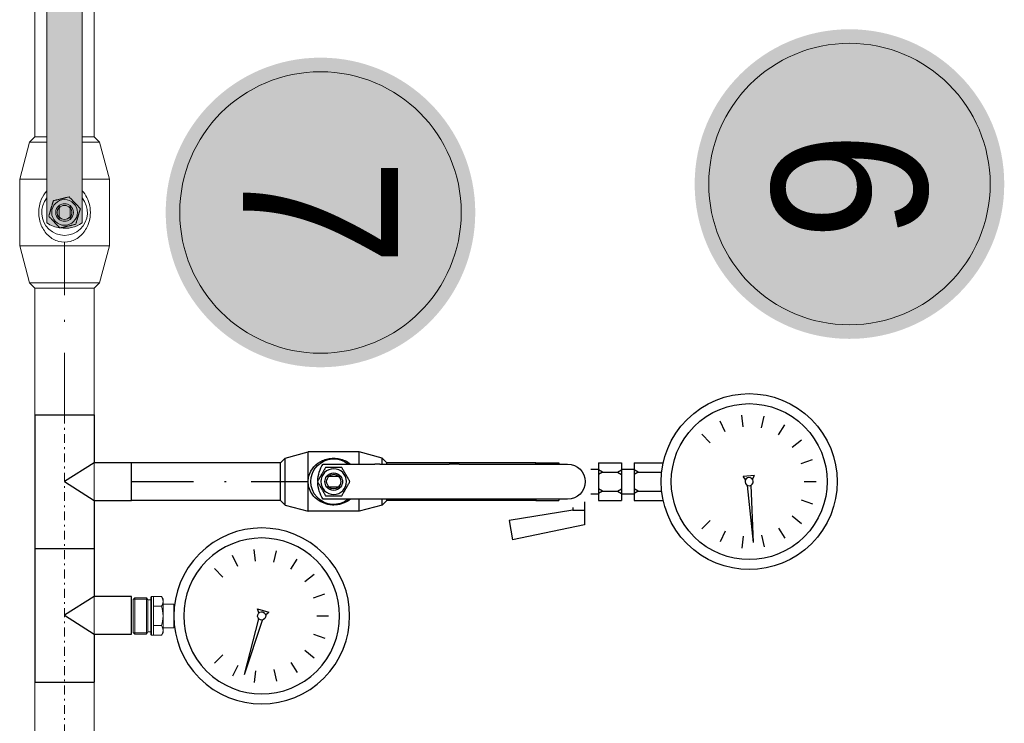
# Model space of a CAD drawing. Header units: millimetres. Extents: x -15538 to -14053, y -265397 to -264347.
# Tile 29 of 35: x -14464 to -14408, y -264833 to -264793. Entities that reach past the tile are written whole.
import ezdxf
from ezdxf.enums import TextEntityAlignment as Align

# ---------------------------------------------------------------- set-up
doc = ezdxf.new("R2010")
doc.units = ezdxf.units.MM
for name, pattern in [('ACAD_ISO08W100', [36, 24, -3, 6, -3]), ('DASHDOT2', [0.5, 0.25, -0.125, 0, -0.125]), ('DOT___DASHED', [0.6703777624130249, 0.3527777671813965, -0.1763888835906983, 0.0001, -0.1411111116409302])]:
    doc.linetypes.add(name, pattern=pattern)
doc.layers.get('0').update_dxf_attribs({"color": 20, "lineweight": 35})
doc.layers.add('-- CO_opis', color=11, linetype='Continuous', lineweight=0)
doc.layers.add('-- CO_rury', color=51, linetype='Continuous', lineweight=9)
doc.layers.add('-- rury', color=11, linetype='Continuous')
doc.layers.add('-- urządzenia', color=51, linetype='Continuous')
doc.styles.add('A', font='arial.ttf', dxfattribs={"width": 0.9})

# ---------------------------------------------------------------- blocks, each defined once
blk = doc.blocks.new('-- TRÓJNIK 25_15')
at = {"color": 0, "linetype": 'ByBlock'}
for p, q in [((-1.065000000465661, 3.799999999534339), (1.064999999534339, 3.799999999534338)), ((-1.065000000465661, 1.684999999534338), (-1.065000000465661, 3.799999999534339)), ((1.064999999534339, 3.799999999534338), (1.065000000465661, 1.684999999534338)), ((-3.800000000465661, -1.685000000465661), (-3.800000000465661, 1.684999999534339)), ((-1.065000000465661, 1.684999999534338), (-3.800000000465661, 1.684999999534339)), ((3.800000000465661, 1.684999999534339), (1.065000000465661, 1.684999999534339)), ((3.800000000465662, -1.685000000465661), (3.800000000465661, 1.684999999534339)), ((3.799999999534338, -1.685000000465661), (-3.800000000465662, -1.685000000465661))]:
    blk.add_line(p, q, dxfattribs=at)
at = {"color": 50, "linetype": 'ByBlock'}
for p, q in [((2.220446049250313e-16, -4.656612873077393e-10), (-1.065000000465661, 1.684999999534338)), ((1.065000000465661, 1.684999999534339), (2.220446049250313e-16, -4.656612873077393e-10))]:
    blk.add_line(p, q, dxfattribs=at)
blk = doc.blocks.new('*U182')
at = {"linetype": 'Continuous', "lineweight": 0}
blk.add_blockref('-- TRÓJNIK 25_15', (0, 0), dxfattribs=at)
blk = doc.blocks.new('*U201')
at = {"color": 0, "ltscale": 10}
for p, q in [((-725.6718310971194, 16.85), (-523.6718310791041, 16.85)), ((-725.6718310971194, -16.85), (-523.6718310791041, -16.85))]:
    blk.add_line(p, q, dxfattribs=at)
at = {"color": 50, "linetype": 'DASHDOT2', "ltscale": 20}
blk.add_line((-725.6718310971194, 0), (-523.6718310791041, 0), dxfattribs=at)
blk = doc.blocks.new('-- WKC1c_25_rz')
h = blk.add_hatch(color=251)
edge = h.paths.add_edge_path()
edge.add_line((10.61737580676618, 0.2495014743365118), (10.62003842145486, 0.2678372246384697))
edge.add_arc((12.40000000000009, -1.364242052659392e-12), 1.800000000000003, 146.251011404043, 171.4426981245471, ccw=False)
edge.add_line((10.90333704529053, 0.9999999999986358), (13.83431457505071, 0.9999999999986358))
edge.add_line((13.83431457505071, 0.9999999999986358), (14.11715728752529, 0.9999999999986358))
edge.add_line((14.11715728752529, 0.9999999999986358), (18.06568542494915, 0.9999999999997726))
edge.add_line((18.06568542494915, 0.9999999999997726), (18.63137084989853, 1))
edge.add_line((18.63137084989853, 1), (24.79999999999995, 1))
edge.add_arc((24.79999999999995, 0), 1, -90, 90, ccw=False)
edge.add_line((24.79999999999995, -1), (18.63137084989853, -1))
edge.add_line((18.63137084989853, -1), (18.06568542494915, -1.000000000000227))
edge.add_line((18.06568542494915, -1.000000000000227), (14.11715728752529, -1.000000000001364))
edge.add_line((14.11715728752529, -1.000000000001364), (13.83431457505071, -1.000000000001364))
edge.add_line((13.83431457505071, -1.000000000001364), (10.90333704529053, -1.000000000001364))
edge.add_arc((12.40000000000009, -1.364242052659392e-12), 1.799999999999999, 172.0324674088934, 213.7489885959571, ccw=False)
for p, q in [((7.500210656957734, 1.986023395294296), (9.605000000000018, 2.549999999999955)), ((9.605000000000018, 2.549999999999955), (13.39499999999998, 2.549999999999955)), ((15.49978934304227, 1.986023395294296), (13.39499999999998, 2.549999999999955)), ((0, 1.684999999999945), (7.19918726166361, 1.684999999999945)), ((7.19918726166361, 1.684999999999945), (7.500210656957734, 1.986023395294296)), ((15.80081273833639, 1.684999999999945), (15.49978934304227, 1.986023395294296)), ((15.80081273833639, 1.684999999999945), (23, 1.684999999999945)), ((0, -1.684999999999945), (7.19918726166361, -1.684999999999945)), ((7.19918726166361, -1.684999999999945), (7.500210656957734, -1.986023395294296)), ((7.500210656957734, -1.986023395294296), (9.605000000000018, -2.549999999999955)), ((15.49978934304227, -1.986023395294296), (13.39499999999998, -2.549999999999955)), ((15.80081273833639, -1.684999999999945), (15.49978934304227, -1.986023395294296)), ((15.80081273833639, -1.684999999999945), (23, -1.684999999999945)), ((9.605000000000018, -2.549999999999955), (13.39499999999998, -2.549999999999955))]:
    blk.add_line(p, q)
at = {"color": 50, "linetype": 'Continuous'}
for p, q in [((9.605000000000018, -2.549999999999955), (9.605000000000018, 2.549999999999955)), ((13.39499999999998, 1.000000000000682), (13.39499999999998, 2.549999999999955)), ((0, -1.684999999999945), (0, 1.684999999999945)), ((7.19918726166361, -1.684999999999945), (7.19918726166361, 1.684999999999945)), ((7.500210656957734, -1.986023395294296), (7.500210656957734, 1.986023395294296)), ((15.49978934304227, 1.000000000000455), (15.49978934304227, 1.986023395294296)), ((15.80081273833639, 1.000000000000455), (15.80081273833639, 1.684999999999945)), ((23, 1.000000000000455), (23, 1.684999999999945)), ((11.74968730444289, 0.312500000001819), (11.25031269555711, 0.312500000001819)), ((11.25031269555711, -0.312499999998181), (11.74968730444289, -0.312499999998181)), ((13.39499999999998, -2.549999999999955), (13.39499999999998, -0.9999999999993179)), ((15.49978934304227, -1.986023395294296), (15.49978934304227, -0.9999999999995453)), ((15.80081273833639, -1.684999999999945), (15.80081273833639, -0.9999999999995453)), ((23, -1.684999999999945), (23, -0.9999999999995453))]:
    blk.add_line(p, q, dxfattribs=at)
at = {"color": 11, "linetype": 'Continuous'}
for p, q in [((13.83431457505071, 1.000000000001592), (10.90333704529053, 1.000000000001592)), ((14.11715728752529, 1.000000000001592), (13.83431457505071, 1.000000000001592)), ((18.06568542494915, 1.000000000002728), (14.11715728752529, 1.000000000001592)), ((18.63137084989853, 1.000000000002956), (18.06568542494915, 1.000000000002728)), ((24.79999999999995, 1.000000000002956), (18.63137084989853, 1.000000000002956)), ((10.90333704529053, -0.9999999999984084), (13.83431457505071, -0.9999999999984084)), ((14.11715728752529, -0.9999999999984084), (13.83431457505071, -0.9999999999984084)), ((14.11715728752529, -0.9999999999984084), (18.06568542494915, -0.9999999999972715)), ((18.63137084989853, -0.9999999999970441), (18.06568542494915, -0.9999999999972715)), ((18.63137084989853, -0.9999999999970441), (24.79999999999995, -0.9999999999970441))]:
    blk.add_line(p, q, dxfattribs=at)
at = {"color": 50, "linetype": 'DOT___DASHED', "ltscale": 10}
blk.add_line((0, 0), (9.81548835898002, -0.0003729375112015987), dxfattribs=at)
at = {"color": 50, "linetype": 'Continuous'}
blk.add_circle((11.5, 1.818989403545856e-12), 0.73, dxfattribs=at)
for centre, radius, start, end in [((11.5, 1.364242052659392e-12), 1.3, 50.28486276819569, 309.7151372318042), ((11.5, 1.818989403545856e-12), 0.5, 141.3178125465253, 218.6821874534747), ((11.5, 1.818989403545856e-12), 0.4000000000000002, 128.6248328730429, 231.3751671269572), ((11.5, 1.818989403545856e-12), 0.499989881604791, 38.68311580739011, 141.3168841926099), ((11.5, 1.818989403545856e-12), 0.4188000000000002, 48.26051453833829, 131.7394854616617), ((11.5, 1.818989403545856e-12), 0.4, 308.6248328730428, 51.37516712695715), ((11.5, 1.818989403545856e-12), 0.5000000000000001, 321.3178125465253, 38.68218745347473), ((11.5, 1.818989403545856e-12), 0.499989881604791, 218.6831158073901, 321.3168841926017), ((11.5, 1.818989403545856e-12), 0.4188, 228.2605145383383, 311.7394854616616)]:
    blk.add_arc(centre, radius, start, end, dxfattribs=at)
at = {"color": 11, "linetype": 'Continuous'}
for centre, radius, start, end in [((12.40000000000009, 1.591615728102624e-12), 1.800000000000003, 146.2510114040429, 171.4426981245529), ((24.79999999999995, 2.955857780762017e-12), 1, 270, 90), ((12.40000000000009, 1.591615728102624e-12), 1.799999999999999, 172.032467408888, 213.748988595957)]:
    blk.add_arc(centre, radius, start, end, dxfattribs=at)
at = {"color": 50, "linetype": 'Continuous'}
for points, knots in [([(11.50000082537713, 1.467943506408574), (11.3711619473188, 1.46794540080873), (11.2423174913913, 1.45491216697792), (11.11823025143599, 1.429796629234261), (10.99414248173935, 1.404680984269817), (10.87481196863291, 1.367442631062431), (10.76256620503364, 1.319873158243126), (10.53807467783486, 1.224734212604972), (10.34192214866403, 1.088082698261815), (10.18643426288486, 0.919444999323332), (10.03094637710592, 0.7508073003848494), (9.916123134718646, 0.5500578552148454), (9.85865361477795, 0.3332843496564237), (9.801184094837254, 0.1165108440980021), (9.801068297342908, -0.1165668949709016), (9.858496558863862, -0.333296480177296), (9.915924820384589, -0.5500260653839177), (10.03089714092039, -0.7507259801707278), (10.18637619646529, -0.9193663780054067), (10.34185525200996, -1.088006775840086), (10.53784104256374, -1.224686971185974), (10.76252117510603, -1.319835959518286), (10.91230793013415, -1.383268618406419), (11.07484772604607, -1.428375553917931), (11.24365297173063, -1.450899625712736), (11.41245821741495, -1.473423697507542), (11.58752891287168, -1.473498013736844), (11.75635955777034, -1.450998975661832), (11.92519020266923, -1.428499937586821), (12.0877807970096, -1.383280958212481), (12.23748662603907, -1.319839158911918), (12.38719245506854, -1.256397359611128), (12.52401351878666, -1.174689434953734), (12.6449106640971, -1.077121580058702), (12.67554897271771, -1.05239548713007), (12.70516458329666, -1.026633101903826), (12.7336803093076, -0.9999063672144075)], [0, 0, 0, 0, 0.0357141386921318, 0.0357141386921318, 0.0357141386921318, 0.07142842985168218, 0.07142842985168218, 0.07142842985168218, 0.1428570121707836, 0.1428570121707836, 0.1428570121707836, 0.2142855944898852, 0.2142855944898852, 0.2142855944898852, 0.2857141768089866, 0.2857141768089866, 0.2857141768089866, 0.3571427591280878, 0.3571427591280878, 0.3571427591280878, 0.4285713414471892, 0.4285713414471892, 0.4285713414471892, 0.47619039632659, 0.47619039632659, 0.47619039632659, 0.5238094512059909, 0.5238094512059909, 0.5238094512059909, 0.5714285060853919, 0.5714285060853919, 0.5714285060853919, 0.6190475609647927, 0.6190475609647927, 0.6190475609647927, 0.6311154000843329, 0.6311154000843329, 0.6311154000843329, 0.6311154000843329]), ([(12.73354639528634, 0.9999617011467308), (12.59273964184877, 1.131861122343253), (12.42501948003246, 1.240395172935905), (12.23745269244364, 1.319890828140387), (12.12520820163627, 1.36746294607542), (12.00585640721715, 1.404684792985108), (11.88176442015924, 1.42979447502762), (11.75767243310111, 1.454904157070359), (11.62884025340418, 1.467941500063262), (11.50000082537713, 1.467943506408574)], [0.8688908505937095, 0.8688908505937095, 0.8688908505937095, 0.8688908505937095, 0.9285714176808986, 0.9285714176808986, 0.9285714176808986, 0.9642857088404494, 0.9642857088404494, 0.9642857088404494, 1, 1, 1, 1])]:
    blk.add_open_spline(points, degree=3, knots=knots, dxfattribs=at)
for points, weights in [([(10.6142847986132, 0.2623774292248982), (10.94932635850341, 0.5803090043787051), (11.28436791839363, 0.8982405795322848)], [1, 1.154700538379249, 1]), ([(11.28436791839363, 0.8982405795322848), (11.72722551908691, 0.7670518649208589), (12.1700831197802, 0.6358631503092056)], [1, 1.154700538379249, 1]), ([(12.1700831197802, 0.6358631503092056), (12.2778991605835, 0.1867428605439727), (12.3857152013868, -0.2623774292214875)], [1, 1.154700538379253, 1]), ([(10.8299168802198, -0.6358631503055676), (10.7221008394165, -0.1867428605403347), (10.6142847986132, 0.2623774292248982)], [1, 1.154700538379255, 1]), ([(11.25031269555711, 0.312500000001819), (11.18781266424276, 0.312500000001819), (11.10968762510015, 0.312500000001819)], [1, 1.012435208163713, 1]), ([(11.89031237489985, 0.312500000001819), (11.81218733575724, 0.312500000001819), (11.74968730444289, 0.312500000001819)], [1, 1.012435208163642, 1]), ([(11.10968762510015, -0.312499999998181), (11.18781266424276, -0.312499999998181), (11.25031269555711, -0.312499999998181)], [1, 1.012435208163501, 1]), ([(12.3857152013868, -0.2623774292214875), (12.05067364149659, -0.5803090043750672), (11.71563208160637, -0.8982405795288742)], [1, 1.154700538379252, 1]), ([(11.74968730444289, -0.312499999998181), (11.81218733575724, -0.312499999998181), (11.89031237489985, -0.312499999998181)], [1, 1.012435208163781, 1]), ([(11.71563208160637, -0.8982405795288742), (11.27277448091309, -0.7670518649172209), (10.8299168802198, -0.6358631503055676)], [1, 1.154700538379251, 1])]:
    blk.add_rational_spline(points, weights, degree=2, dxfattribs=at)
blk = doc.blocks.new('*U186')
blk.add_blockref('-- WKC1c_25_rz', (-98.04560251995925, -66.1511395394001))
blk = doc.blocks.new('-- MANOMETR M 100 + WKC1c 15')
at = {"color": 50}
for p, q in [((-1.033955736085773, 38.07775594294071), (-1.257118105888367, 38.71551735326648)), ((6.51925802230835e-09, 38.25343208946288), (6.51925802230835e-09, 38.92911031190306)), ((1.033955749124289, 38.07775594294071), (1.257118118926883, 38.71551735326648)), ((-1.951867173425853, 37.57044422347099), (-2.373145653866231, 38.09871072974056)), ((1.951867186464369, 37.57044422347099), (2.373145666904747, 38.09871072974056)), ((-2.650714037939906, 36.78843422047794), (-3.222827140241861, 37.14791670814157)), ((2.650714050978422, 36.78843422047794), (3.222827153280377, 37.14791670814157)), ((-3.052062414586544, 35.81949352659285), (-3.710799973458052, 35.96984607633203)), ((3.05206242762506, 35.81949352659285), (3.710799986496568, 35.96984607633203)), ((-3.459927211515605, 35.36503678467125), (-0.2169699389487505, 35.03362331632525)), ((-3.459927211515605, 35.36503678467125), (-0.2024215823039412, 35.2414898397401)), ((0.139010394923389, 35.31187453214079), (0.3382400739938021, 35.43079833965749)), ((0.3382400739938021, 35.43079833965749), (0.2920509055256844, 34.77084866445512)), ((-3.110867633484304, 34.77236959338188), (-3.782297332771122, 34.6967176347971)), ((0.1113290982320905, 34.91636486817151), (0.2920509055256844, 34.77084866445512)), ((3.11086764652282, 34.77236959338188), (3.782297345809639, 34.6967176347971)), ((-2.820529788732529, 33.76458463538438), (-3.4292948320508, 33.47141884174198)), ((2.820529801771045, 33.76458463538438), (3.429294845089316, 33.47141884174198)), ((-2.213634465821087, 32.90924572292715), (-2.69141111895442, 32.43146907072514)), ((2.213634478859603, 32.90924572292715), (2.691411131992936, 32.43146907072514)), ((-0.5360291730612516, 28.80680370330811), (-0.5360291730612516, 30.15169595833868)), ((0.5360291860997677, 28.80680370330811), (0.5360291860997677, 30.15169595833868)), ((-0.7016423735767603, 27.85434022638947), (-0.7016423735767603, 28.58064535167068)), ((-0.5360291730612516, 28.80680370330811), (-0.6673642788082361, 28.58064535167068)), ((-0.5360291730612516, 28.80680370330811), (-0.4046940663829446, 28.58064535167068)), ((0.5360291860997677, 28.80680370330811), (0.4046940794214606, 28.58064535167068)), ((0.5360291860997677, 28.80680370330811), (0.6673642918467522, 28.58064535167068)), ((0.7016423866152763, 27.85434022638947), (0.7016423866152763, 28.58064535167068)), ((-0.5360291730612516, 27.62818187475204), (-0.6673642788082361, 27.85434022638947)), ((-0.5360291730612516, 27.62818187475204), (-0.4046940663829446, 27.85434022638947)), ((-0.5360291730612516, 26.77796843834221), (-0.5360291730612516, 27.62818187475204)), ((0.5360291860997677, 27.62818187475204), (0.4046940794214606, 27.85434022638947)), ((0.5360291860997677, 27.62818187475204), (0.6673642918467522, 27.85434022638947)), ((0.5360291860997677, 26.77796843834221), (0.5360291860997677, 27.62818187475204)), ((-0.5360291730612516, 26.77796843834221), (-0.6673642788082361, 26.55181008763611)), ((-0.5360291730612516, 26.77796843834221), (-0.4046940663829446, 26.55181008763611)), ((0.5360291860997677, 26.77796843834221), (0.4046940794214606, 26.55181008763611)), ((0.5360291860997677, 26.77796843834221), (0.6673642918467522, 26.55181008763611)), ((-1.627405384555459, 25.09927428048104), (-1.627405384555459, 25.75497184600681))]:
    blk.add_line(p, q, dxfattribs=at)
at = {"color": 11}
for p, q in [((-1.064999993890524, 28.58064535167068), (-1.064999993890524, 30.23761919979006)), ((1.06500000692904, 28.58064535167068), (1.06500000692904, 30.23761919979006)), ((1.06500000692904, 28.58064535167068), (-1.064999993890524, 28.58064535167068)), ((1.06500000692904, 27.85434022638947), (-1.064999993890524, 27.85434022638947)), ((-1.064999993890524, 26.55181008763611), (-1.064999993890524, 27.85434022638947)), ((1.06500000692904, 26.55181008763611), (1.06500000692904, 27.85434022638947)), ((1.06500000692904, 26.55181008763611), (-1.064999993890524, 26.55181008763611)), ((-0.7016423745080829, 26.12578202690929), (-0.7016423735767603, 26.55181008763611)), ((0.7016423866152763, 26.12578201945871), (0.7016423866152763, 26.55181008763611)), ((-2.463506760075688, 25.75497184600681), (-3.309617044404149, 21.65894923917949)), ((-1.627405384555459, 25.75497184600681), (-2.463506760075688, 25.75497184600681)), ((-1.156731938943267, 25.75497184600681), (-1.627405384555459, 25.75497184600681)), ((-1.627405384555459, 25.09927428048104), (-2.204380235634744, 21.4826273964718)), ((-1.469841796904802, 25.09927428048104), (-1.627405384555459, 25.09927428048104)), ((-1.000000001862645, 24.30243603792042), (-1.064999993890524, 24.30243603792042)), ((-1.064999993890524, 22.99990589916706), (-1.064999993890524, 24.30243603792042)), ((1.06500000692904, 24.30243603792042), (0.9999999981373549, 24.30243603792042)), ((1.06500000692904, 22.99990589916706), (1.06500000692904, 24.30243603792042)), ((-1.065000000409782, 23), (-1.065000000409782, 14.52166604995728)), ((-1.000000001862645, 22.99990589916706), (-1.064999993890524, 22.99990589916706)), ((1.06500000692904, 22.99990589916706), (0.9999999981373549, 22.99990589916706)), ((1.064999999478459, 23), (1.064999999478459, 14.52166604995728)), ((-2.204380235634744, 21.4826273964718), (-3.309617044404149, 21.65894923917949))]:
    blk.add_line(p, q, dxfattribs=at)
at = {"color": 11, "linetype": 'Continuous'}
for p, q in [((-1.000000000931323, 24.80000000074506), (-1.000000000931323, 18.6313708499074)), ((0.9999999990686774, 18.6313708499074), (0.9999999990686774, 24.80000000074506)), ((-1.000000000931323, 18.6313708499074), (-1.000000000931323, 18.0656854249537)), ((0.9999999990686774, 18.6313708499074), (0.9999999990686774, 18.0656854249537)), ((-1.000000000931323, 18.0656854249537), (-1.000000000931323, 14.11715728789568)), ((0.9999999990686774, 14.11715728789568), (0.9999999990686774, 18.0656854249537)), ((-1.336666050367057, 14.25), (-1.685000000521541, 12.95000000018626)), ((-1.065000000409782, 14.52166604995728), (-1.336666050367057, 14.25)), ((0.9999999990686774, 14.11715728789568), (0.9999999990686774, 13.83431457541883)), ((1.064999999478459, 14.52166604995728), (1.336666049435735, 14.25)), ((1.336666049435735, 14.25), (1.684999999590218, 12.95000000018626)), ((-1.000000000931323, 13.83431457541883), (-1.000000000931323, 10.9033370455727)), ((0.9999999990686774, 10.9033370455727), (0.9999999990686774, 13.83431457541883)), ((-1.685000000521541, 12.95000000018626), (-1.685000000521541, 10.05000000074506)), ((1.684999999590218, 12.95000000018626), (1.684999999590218, 10.05000000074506)), ((-1.336666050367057, 8.75), (-1.685000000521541, 10.05000000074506)), ((1.336666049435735, 8.75), (1.684999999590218, 10.05000000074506)), ((-1.065000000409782, 8.478333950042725), (-1.336666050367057, 8.75)), ((-1.065000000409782, 8.478333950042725), (-1.065000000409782, 0)), ((1.064999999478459, 8.478333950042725), (1.336666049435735, 8.75)), ((1.064999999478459, 8.478333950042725), (1.064999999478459, 0))]:
    blk.add_line(p, q, dxfattribs=at)
at = {"color": 50, "linetype": 'Continuous'}
for p, q in [((-1.065000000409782, 23), (-1.000000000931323, 23)), ((0.9999999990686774, 23), (1.064999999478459, 23)), ((-1.336666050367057, 14.25), (-1.000000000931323, 14.25)), ((-1.065000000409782, 14.52166604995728), (-1.000000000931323, 14.52166604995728)), ((-1.000000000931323, 14.11715728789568), (-1.000000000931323, 13.83431457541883)), ((0.9999999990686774, 14.52166604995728), (1.064999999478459, 14.52166604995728)), ((0.9999999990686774, 14.25), (1.336666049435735, 14.25)), ((-1.685000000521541, 12.95000000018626), (-1.000000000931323, 12.95000000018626)), ((0.9999999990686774, 12.95000000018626), (1.684999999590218, 12.95000000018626)), ((-0.3125000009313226, 11.74968730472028), (-0.3125000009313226, 11.25031269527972)), ((0.3124999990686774, 11.25031269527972), (0.3124999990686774, 11.74968730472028)), ((-1.685000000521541, 10.05000000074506), (1.684999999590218, 10.05000000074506)), ((-1.336666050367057, 8.75), (1.336666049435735, 8.75)), ((-1.065000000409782, 8.478333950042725), (1.064999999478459, 8.478333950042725)), ((-1.065000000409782, 0), (1.064999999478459, 0))]:
    blk.add_line(p, q, dxfattribs=at)
at = {"color": 50, "linetype": 'DOT___DASHED', "ltscale": 10}
blk.add_line((-9.313225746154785e-10, 0), (-0.0008883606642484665, 10.05419911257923), dxfattribs=at)
at = {"color": 50, "linetype": 'Continuous'}
blk.add_circle((-9.313225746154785e-10, 11.5), 0.73, dxfattribs=at)
at = {"color": 11, "linetype": 'Continuous'}
for centre, radius, start, end in [((-9.313225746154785e-10, 24.80000000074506), 1, 0, 180), ((-9.313225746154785e-10, 12.40000000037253), 1.799999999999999, 236.2510112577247, 268.6628744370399), ((-9.313225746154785e-10, 12.40000000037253), 1.800000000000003, 271.3371255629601, 303.7489887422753)]:
    blk.add_arc(centre, radius, start, end, dxfattribs=at)
at = {"color": 50, "linetype": 'Continuous'}
for radius, start, end in [(1.3, 140.2848627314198, 39.71513726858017), (0.4999898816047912, 128.6831157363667, 231.3168842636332), (0.4188000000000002, 138.2605142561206, 221.7394857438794), (0.5000000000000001, 51.31781248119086, 128.6821875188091), (0.4, 38.62483271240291, 141.3751672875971), (0.4999898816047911, 308.6831157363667, 51.31688426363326), (0.4188, 318.2605142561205, 41.73948574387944), (0.4000000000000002, 218.6248327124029, 321.3751672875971), (0.5, 231.3178124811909, 308.6821875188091)]:
    blk.add_arc((-9.313225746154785e-10, 11.5), radius, start, end, dxfattribs=at)
at = {"color": 11, "extrusion": (7.888609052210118e-31, -1.751684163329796e-15, -0.9999999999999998)}
blk.add_ellipse((6.51925802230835e-09, 35.12288019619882), major_axis=(3.535533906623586, 3.535533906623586), ratio=0.9999999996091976, start_param=3.926990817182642, end_param=10.21017612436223, dxfattribs=at)
at = {"color": 50, "extrusion": (1.084683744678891e-30, -1.751684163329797e-15, -1)}
blk.add_ellipse((6.51925802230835e-09, 35.12288019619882), major_axis=(-3.133955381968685, 3.133955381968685), ratio=0.9999999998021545, start_param=5.497787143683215, end_param=11.7809724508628, dxfattribs=at)
at = {"color": 50}
blk.add_ellipse((6.51925802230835e-09, 35.12288019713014), major_axis=(0.2340393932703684, -0.01638016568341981), ratio=0.9999999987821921, start_param=5.497787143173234, end_param=11.78097245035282, dxfattribs=at)
at = {"color": 50, "linetype": 'Continuous'}
for points, knots in [([(-0.9998088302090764, 12.45478812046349), (-1.07736043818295, 12.35896019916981), (-1.142583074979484, 12.25233286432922), (-1.195061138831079, 12.13636277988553), (-1.223322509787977, 12.07390861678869), (-1.247918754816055, 12.00874485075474), (-1.268063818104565, 11.94021716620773), (-1.308353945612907, 11.80316179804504), (-1.331204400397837, 11.65265075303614), (-1.331255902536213, 11.50018983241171), (-1.331281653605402, 11.42395937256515), (-1.325521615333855, 11.34724144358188), (-1.314756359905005, 11.27339625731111), (-1.293225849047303, 11.12570588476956), (-1.251526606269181, 10.98950648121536), (-1.195045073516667, 10.86410148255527), (-1.082082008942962, 10.61329148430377), (-0.908872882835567, 10.40565910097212), (-0.6833527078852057, 10.25959850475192), (-0.5705926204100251, 10.18656820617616), (-0.4448541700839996, 10.12893085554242), (-0.3108761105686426, 10.09391616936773), (-0.2103925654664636, 10.0676551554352), (-0.1052966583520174, 10.05411938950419), (-6.78403303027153e-05, 10.05419946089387), (0.1051609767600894, 10.05427953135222), (0.2105429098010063, 10.06797543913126), (0.3110121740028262, 10.09412232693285), (0.511950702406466, 10.14641610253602), (0.6932191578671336, 10.2485137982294), (0.8427530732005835, 10.38090252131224), (0.9922869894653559, 10.51329124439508), (1.110323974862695, 10.67597099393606), (1.195060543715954, 10.86362533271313), (1.237428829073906, 10.95745250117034), (1.271506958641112, 11.05752331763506), (1.294909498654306, 11.16462552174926), (1.318312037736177, 11.27172772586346), (1.33123188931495, 11.38586131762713), (1.331232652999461, 11.49999949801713)], [0.3843598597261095, 0.3843598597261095, 0.3843598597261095, 0.3843598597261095, 0.4285713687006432, 0.4285713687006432, 0.4285713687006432, 0.452380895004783, 0.452380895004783, 0.452380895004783, 0.4999999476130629, 0.4999999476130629, 0.4999999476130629, 0.5238094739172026, 0.5238094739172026, 0.5238094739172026, 0.5714285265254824, 0.5714285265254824, 0.5714285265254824, 0.6666666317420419, 0.6666666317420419, 0.6666666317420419, 0.7142856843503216, 0.7142856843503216, 0.7142856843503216, 0.7499999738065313, 0.7499999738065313, 0.7499999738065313, 0.7857142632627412, 0.7857142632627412, 0.7857142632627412, 0.8571428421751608, 0.8571428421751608, 0.8571428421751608, 0.9285714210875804, 0.9285714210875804, 0.9285714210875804, 0.9642857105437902, 0.9642857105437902, 0.9642857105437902, 1, 1, 1, 1]), ([(1.331232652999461, 11.49999949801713), (1.331233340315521, 11.61413734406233), (1.318315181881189, 11.72827875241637), (1.294910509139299, 11.83537810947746), (1.271505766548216, 11.94247778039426), (1.237420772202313, 12.04253535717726), (1.195053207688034, 12.13636308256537), (1.142587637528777, 12.25255397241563), (1.077371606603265, 12.35919142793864), (0.9998094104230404, 12.45498240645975)], [0, 0, 0, 0, 0.03571418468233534, 0.03571418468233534, 0.03571418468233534, 0.07142847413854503, 0.07142847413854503, 0.07142847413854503, 0.1156550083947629, 0.1156550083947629, 0.1156550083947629, 0.1156550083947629])]:
    blk.add_open_spline(points, degree=3, knots=knots, dxfattribs=at)
for points, weights in [([(-0.8000000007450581, 11.96188021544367), (-0.400000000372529, 12.19282032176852), (-9.313225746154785e-10, 12.42376043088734)], [1, 1.154700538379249, 1]), ([(-9.313225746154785e-10, 12.42376043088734), (0.400000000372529, 12.19282032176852), (0.7999999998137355, 11.96188021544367)], [1, 1.154700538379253, 1]), ([(-0.8000000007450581, 11.03811978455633), (-0.8000000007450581, 11.49999999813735), (-0.8000000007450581, 11.96188021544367)], [1, 1.154700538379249, 1]), ([(-0.3125000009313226, 11.8903123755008), (-0.3125000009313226, 11.81218733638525), (-0.3125000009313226, 11.74968730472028)], [1, 1.012435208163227, 1]), ([(0.3124999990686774, 11.74968730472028), (0.3124999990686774, 11.81218733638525), (0.3124999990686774, 11.8903123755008)], [1, 1.01243520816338, 1]), ([(0.7999999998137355, 11.96188021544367), (0.7999999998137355, 11.49999999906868), (0.7999999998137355, 11.03811978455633)], [1, 1.154700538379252, 1]), ([(-0.3125000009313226, 11.25031269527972), (-0.3125000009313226, 11.18781266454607), (-0.3125000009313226, 11.10968762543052)], [1, 1.012435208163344, 1]), ([(0.3124999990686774, 11.10968762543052), (0.3124999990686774, 11.18781266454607), (0.3124999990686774, 11.25031269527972)], [1, 1.012435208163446, 1]), ([(-9.313225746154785e-10, 10.57623956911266), (-0.3999999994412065, 10.80717967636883), (-0.8000000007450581, 11.03811978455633)], [1, 1.154700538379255, 1]), ([(0.7999999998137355, 11.03811978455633), (0.3999999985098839, 10.80717967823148), (-9.313225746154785e-10, 10.57623956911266)], [1, 1.154700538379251, 1])]:
    blk.add_rational_spline(points, weights, degree=2, dxfattribs=at)
blk = doc.blocks.new('-- TERMOMETR TARCZOWY 0_150p')
at = {"color": 50}
for p, q in [((-9.313225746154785e-10, 10.53755415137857), (-9.313225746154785e-10, 11.21323237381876)), ((-1.033955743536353, 10.36187800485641), (-1.257118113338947, 10.99963941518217)), ((1.033955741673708, 10.36187800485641), (1.257118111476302, 10.99963941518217)), ((-1.951867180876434, 9.854566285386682), (-2.373145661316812, 10.38283279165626)), ((1.951867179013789, 9.854566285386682), (2.373145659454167, 10.38283279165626)), ((-2.650714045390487, 9.072556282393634), (-3.222827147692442, 9.432038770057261)), ((2.650714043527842, 9.072556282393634), (3.222827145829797, 9.432038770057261)), ((-3.052062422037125, 8.103615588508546), (-3.710799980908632, 8.253968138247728)), ((3.052062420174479, 8.103615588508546), (3.710799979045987, 8.253968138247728)), ((-0.3962494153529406, 7.178515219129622), (-0.2100381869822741, 7.813332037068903)), ((-0.06460445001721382, 7.632543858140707), (-0.2100381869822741, 7.813332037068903)), ((3.328162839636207, 6.430750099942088), (0.2310357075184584, 7.447809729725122)), ((-3.110867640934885, 7.056491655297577), (-3.782297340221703, 6.980839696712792)), ((-0.1762013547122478, 7.25209638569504), (-0.3962494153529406, 7.178515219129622)), ((3.328162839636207, 6.430750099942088), (0.1723841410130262, 7.247859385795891)), ((3.110867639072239, 7.056491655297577), (3.782297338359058, 6.980839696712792)), ((-2.820529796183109, 6.048706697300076), (-3.429294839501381, 5.755540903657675)), ((2.820529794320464, 6.048706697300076), (3.429294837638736, 5.755540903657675)), ((-2.213634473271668, 5.193367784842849), (-2.691411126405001, 4.715591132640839)), ((2.213634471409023, 5.193367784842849), (2.691411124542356, 4.715591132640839))]:
    blk.add_line(p, q, dxfattribs=at)
at = {"color": 50, "lineweight": 0}
for p, q in [((-0.6750000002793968, 2.407002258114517), (-0.6750000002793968, 1.797348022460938)), ((0.6750000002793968, 2.407002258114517), (0.6750000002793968, 1.797348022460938)), ((-1.096965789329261, 1.71514892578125), (-1.096965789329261, 1.25)), ((-0.9499999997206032, 1.799999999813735), (-1.096903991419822, 1.715184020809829)), ((-0.9499999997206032, 1.799999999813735), (-0.8227241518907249, 1.799999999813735)), ((-0.8227241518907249, 1.799999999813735), (-0.6750000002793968, 1.799999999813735)), ((-0.6684867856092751, 1.799999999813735), (-0.6750000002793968, 1.797348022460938)), ((-0.6684867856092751, 1.799999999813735), (4.656612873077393e-10, 1.799999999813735)), ((-0.5484825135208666, 1.71514892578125), (-0.5484825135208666, 1.25)), ((4.656612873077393e-10, 1.799999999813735), (0.6684867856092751, 1.799999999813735)), ((0.5484825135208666, 1.71514892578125), (0.5484825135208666, 1.25)), ((0.6684867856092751, 1.799999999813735), (0.6750000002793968, 1.797348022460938)), ((0.6750000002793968, 1.799999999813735), (0.8227241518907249, 1.799999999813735)), ((0.8227241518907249, 1.799999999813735), (0.8337036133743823, 1.799999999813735)), ((0.8339355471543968, 1.79984741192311), (0.8227241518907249, 1.799999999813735)), ((0.8337036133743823, 1.799999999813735), (0.9499999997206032, 1.799999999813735)), ((0.9499999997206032, 1.799999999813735), (1.096903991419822, 1.715184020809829)), ((1.096965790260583, 1.71514892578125), (1.096965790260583, 1.25)), ((0.9653411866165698, 1.25), (-1.100000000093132, 1.25)), ((-1.100000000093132, 1.25), (-1.100000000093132, 1.150000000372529)), ((-1.100000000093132, 1.150000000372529), (0.9653411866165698, 1.150000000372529)), ((-1.050000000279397, 1.100000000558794), (-1.100000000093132, 1.150000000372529)), ((1.100000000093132, 1.25), (0.9653411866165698, 1.25)), ((0.9653411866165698, 1.150000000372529), (1.100000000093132, 1.150000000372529)), ((1.050000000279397, 1.100000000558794), (1.100000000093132, 1.150000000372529)), ((1.100000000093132, 1.25), (1.100000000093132, 1.150000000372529)), ((-1.050000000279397, 1.100000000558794), (0.921461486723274, 1.100000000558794)), ((-0.9099998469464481, 0.9300003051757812), (-1.034999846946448, 0.8578308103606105)), ((-1.034999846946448, 0.8578308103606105), (0.9082977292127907, 0.8578308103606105)), ((-1.034999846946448, 0.8578308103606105), (-1.034999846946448, 0.2000000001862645)), ((-0.9500915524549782, 0.9068527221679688), (-0.9500915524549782, 0.115090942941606)), ((-0.9099998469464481, 1.100000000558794), (-0.9099998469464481, 0.9300003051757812)), ((-0.9099998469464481, 0.9300003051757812), (0.7986000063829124, 0.9300003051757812)), ((0.7986000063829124, 0.9300003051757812), (0.9099998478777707, 0.9300003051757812)), ((0.9082977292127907, 0.8578308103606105), (1.034999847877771, 0.8578308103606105)), ((0.9099998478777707, 1.100000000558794), (0.9099998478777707, 0.9300003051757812)), ((0.9099998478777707, 0.9300003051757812), (1.034999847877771, 0.8578308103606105)), ((0.921461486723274, 1.100000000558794), (1.050000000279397, 1.100000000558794)), ((0.9500915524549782, 0.9068527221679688), (0.9500915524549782, 0.115090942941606)), ((1.034999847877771, 0.8578308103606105), (1.034999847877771, 0.2000000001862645)), ((-1.034999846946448, 0.2000000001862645), (0.9082977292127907, 0.2000000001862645)), ((-0.9349998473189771, 0.1000000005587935), (-1.034999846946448, 0.2000000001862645)), ((-0.9349998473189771, 0.1000000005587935), (0.820539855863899, 0.1000000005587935)), ((0.820539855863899, 0.1000000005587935), (0.9349998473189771, 0.1000000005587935)), ((0.9082977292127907, 0.2000000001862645), (1.034999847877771, 0.2000000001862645)), ((0.9349998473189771, 0.1000000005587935), (1.034999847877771, 0.2000000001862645))]:
    blk.add_line(p, q, dxfattribs=at)
at = {"linetype": 'Continuous', "lineweight": 0}
blk.add_line((-0.6750000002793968, 2.407002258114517), (0.6750000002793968, 2.407002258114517), dxfattribs=at)
at = {"color": 50, "lineweight": 0}
for points in [[(-0.8227241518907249, 1.799999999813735), (-0.8942916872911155, 1.793809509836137), (-0.9662788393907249, 1.775498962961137), (-1.031439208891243, 1.749386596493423), (-1.096965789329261, 1.71514892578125)], [(-0.5484825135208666, 1.71514892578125), (-0.6140090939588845, 1.749386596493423), (-0.6791694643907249, 1.775498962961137), (-0.7511566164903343, 1.793809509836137), (-0.8227241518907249, 1.799999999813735)], [(4.656612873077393e-10, 1.799999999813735), (-0.1431358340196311, 1.793809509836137), (-0.2871086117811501, 1.775498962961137), (-0.4174293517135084, 1.749386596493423), (-0.5484825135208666, 1.71514892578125)], [(0.5484825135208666, 1.71514892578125), (0.4174293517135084, 1.749386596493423), (0.2871086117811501, 1.775498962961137), (0.1431358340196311, 1.793809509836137), (4.656612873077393e-10, 1.799999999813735)], [(0.8227241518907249, 1.799999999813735), (0.7511558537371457, 1.793809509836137), (0.6791694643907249, 1.775498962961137), (0.6140090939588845, 1.749386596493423), (0.5484825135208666, 1.71514892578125)], [(0.8339355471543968, 1.79984741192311), (0.9038421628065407, 1.792059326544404), (0.9741867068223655, 1.772790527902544), (1.035419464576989, 1.747523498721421), (1.096965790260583, 1.71514892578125)]]:
    blk.add_lwpolyline(points, dxfattribs=at)
at = {"color": 11, "extrusion": (8.874685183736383e-31, -1.751684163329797e-15, -1)}
blk.add_ellipse((-9.313225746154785e-10, 7.407002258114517), major_axis=(3.535533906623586, 3.535533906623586), ratio=0.9999999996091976, start_param=3.926990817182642, end_param=10.21017612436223, dxfattribs=at)
at = {"color": 50, "extrusion": (1.084683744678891e-30, -1.751684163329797e-15, -1)}
blk.add_ellipse((-9.313225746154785e-10, 7.407002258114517), major_axis=(-3.133955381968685, 3.133955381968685), ratio=0.9999999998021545, start_param=5.497787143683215, end_param=11.7809724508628, dxfattribs=at)
at = {"color": 50}
blk.add_ellipse((0, 7.407002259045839), major_axis=(-0.2251264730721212, 0.06603649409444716), ratio=0.9999999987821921, start_param=5.497787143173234, end_param=11.78097245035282, dxfattribs=at)
blk = doc.blocks.new('-- NR_22')
h = blk.add_hatch(color=251)
edge = h.paths.add_edge_path()
edge.add_arc((0, 30), 22, 0, 360)
at = {"color": 50}
blk.add_circle((0, 30), 20, dxfattribs=at)
at = {"style": 'A', "width": 0.9, "flags": 12}
blk.add_attdef('22', text='', height=20, dxfattribs=at).set_placement((0, 30, 0.1100000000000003), align=Align.MIDDLE_CENTER)

msp = doc.modelspace()

# ---------------------------------------------------------------- block references
at = {"layer": '-- CO_opis'}
ref = msp.add_blockref('-- NR_22', (-14429.00061429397, -264802.155628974), dxfattribs=dict(at, xscale=-0.4, yscale=0.4, zscale=0.001, rotation=270.0000000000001))
ref.add_attrib('22', '6', dxfattribs={"layer": '0', "height": 8.799999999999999, "rotation": 270, "style": 'A', "width": 0.9000000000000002}).set_placement((-14417.00061418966, -264802.2474707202, 0.000109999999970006), align=Align.MIDDLE_CENTER)
ref = msp.add_blockref('-- NR_22', (-14459.07349449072, -264803.7706289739, 7.945228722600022e-06), dxfattribs=dict(at, xscale=-0.4, yscale=0.4, zscale=0.001, rotation=270.0000000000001))
ref.add_attrib('22', '7', dxfattribs={"layer": '0', "height": 8.799999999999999, "rotation": 270, "style": 'A', "width": 0.9000000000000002}).set_placement((-14447.07349438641, -264803.7490191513, 0.0001179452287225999), align=Align.MIDDLE_CENTER)
at = {"layer": '-- CO_rury', "linetype": 'ACAD_ISO08W100', "ltscale": 20, "rotation": 89.99999999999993}
msp.add_blockref('*U186', (-14527.77463403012, -264717.225026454, 7.945228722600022e-06), dxfattribs=at)
at = {"layer": '-- CO_rury', "linetype": 'ACAD_ISO08W100', "ltscale": 20, "xscale": -0.1, "yscale": 0.1, "zscale": 0.1, "rotation": 89.99999999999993}
msp.add_blockref('*U201', (-14461.62398278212, -264887.8377851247, 0.002092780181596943), dxfattribs=at)
at = {"layer": '-- rury', "linetype": 'ACAD_ISO08W100', "ltscale": 20, "xscale": -1, "rotation": 269.9999999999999}
for p in [(-14461.62349448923, -264819.0706020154, 7.945226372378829e-06), (-14461.62349448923, -264826.6706020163, 7.945226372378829e-06)]:
    msp.add_blockref('*U182', p, dxfattribs=at)
at = {"layer": '-- urządzenia', "linetype": 'ACAD_ISO08W100', "ltscale": 20, "xscale": -1, "rotation": 269.9999999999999}
msp.add_blockref('-- MANOMETR M 100 + WKC1c 15', (-14457.8234944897, -264819.0706020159, 7.945228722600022e-06), dxfattribs=at)
at = {"layer": '-- urządzenia', "linetype": 'ACAD_ISO08W100', "ltscale": 20, "rotation": 269.9999999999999}
msp.add_blockref('-- TERMOMETR TARCZOWY 0_150p', (-14457.8234944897, -264826.7077918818, 7.945228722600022e-06), dxfattribs=at)

doc.saveas('drawing.dxf')
